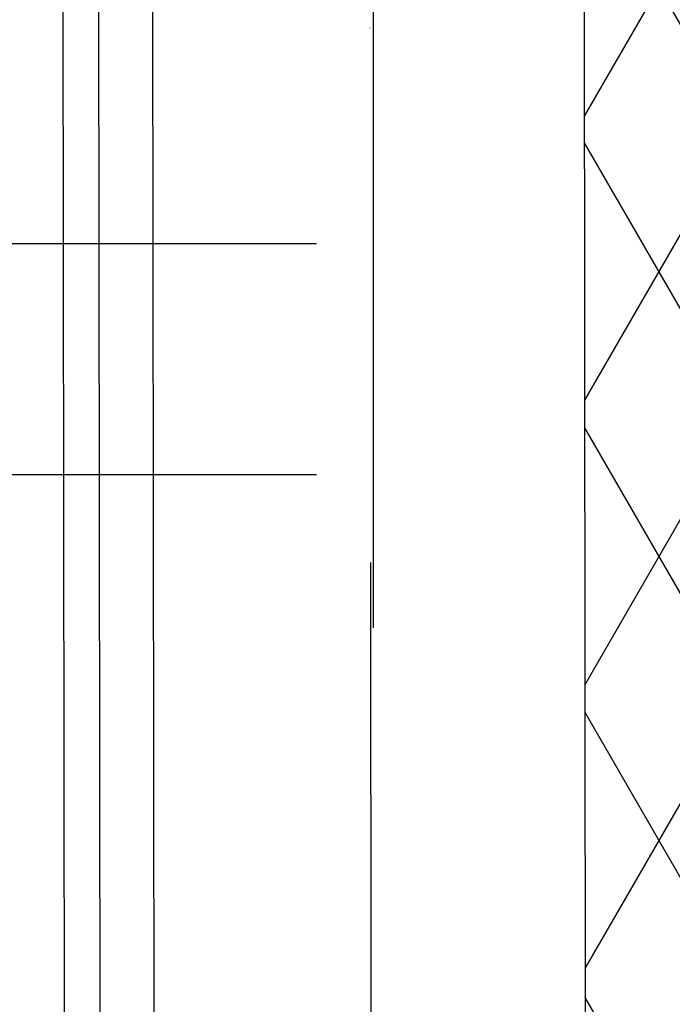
# Model space of a CAD drawing. Header units: millimetres. Extents: x -32221 to 212500, y 31663 to 93766.
# Tile 40 of 256: x 25450 to 25760, y 35380 to 35848. Entities that reach past the tile are written whole.
import ezdxf

# ---------------------------------------------------------------- set-up
doc = ezdxf.new("R2010")
doc.units = ezdxf.units.MM
doc.linetypes.add('DASHDOTX2', pattern=[50.8, 25.4, -12.7, 0, -12.7])
doc.layers.add('osie', color=251, linetype='Continuous')
doc.layers.add('Sciany', color=251, linetype='Continuous')

msp = doc.modelspace()

# ---------------------------------------------------------------- hatches: boundary and pattern name
at = {"layer": 'Sciany', "transparency": 33554687}
h = msp.add_hatch(dxfattribs=at)
h.set_pattern_fill('DIAMONDS', color=256, scale=21.298246, style=0)
h.set_pattern_definition([(60, (11230.126, 27072.76), (-58.56231, 33.81097), []), (120, (11230.126, 27072.76), (-58.56231, -33.81097), [])])
h.paths.add_polyline_path([(25207.296, 62052.787), (16004.646, 62062.25), (16004.646, 61960.019), (25207.19, 61950.599)])
h.paths.add_polyline_path([(27001.174, 59450.093), (26993.104, 62050.95), (26399.997, 62051.56), (26399.89, 61949.228), (26890.873, 61948.719), (26898.583, 59463.521)])
h.paths.add_polyline_path([(25822.508, 47649.75), (25822.508, 50675.258), (25717.502, 50684.438), (25720.277, 47649.62)])
h.paths.add_polyline_path([(26684.877, 47841.043), (26694.389, 47841.033), (26890.873, 47840.829), (26898.583, 45355.632), (27001.174, 45342.204), (26993.104, 47943.061), (26703.598, 47943.33), (26684.888, 47943.347), (26684.922, 47884.562)])
h.paths.add_polyline_path([(15976.788, 33439.499), (25822.508, 33439.499), (25822.508, 36567.368), (25717.502, 36576.548), (25720.277, 33541.73), (15976.878, 33529.807)])

# ---------------------------------------------------------------- linework, layer by layer
at = {"layer": 'osie', "linetype": 'DASHDOTX2', "ltscale": 25}
msp.add_line((25617.915, 33019.002), (25617.915, 62730.045), dxfattribs=at)
at = {"layer": 'osie', "linetype": 'DASHDOTX2', "ltscale": 20}
for p, q in [((25615.581, 36606.259), (25617.915, 33651.398)), ((16055.945, 35741.817), (25590.706, 35741.817))]:
    msp.add_line(p, q, dxfattribs=at)
at = {"layer": 'osie'}
msp.add_line((25590.706, 35631.817), (16055.745, 35631.817), dxfattribs=at)
at = {"layer": 'Sciany'}
for p, q in [((25472.898, 33788.476), (25469.448, 36597.653)), ((25489.955, 33771.459), (25486.333, 36595.368)), ((25515.554, 33745.933), (25512.096, 36590.306)), ((25720.277, 33541.73), (25717.489, 36590.565))]:
    msp.add_line(p, q, dxfattribs=at)

doc.saveas('drawing.dxf')
